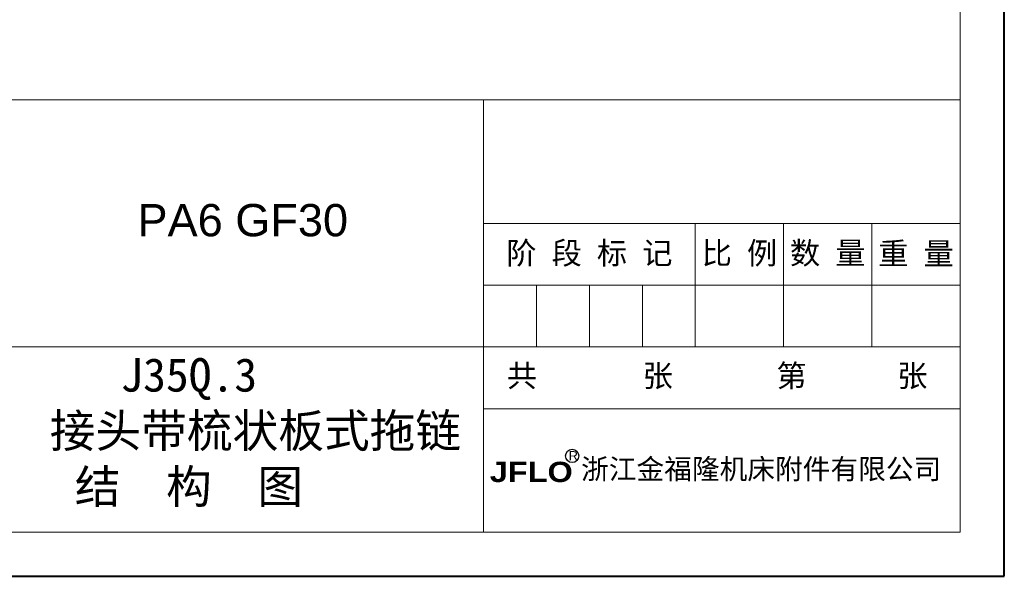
# Model space of a CAD drawing. Header units: millimetres. Extents: x 8853 to 11418, y 45 to 1005.
# Tile 176 of 256: x 11095 to 11418, y 45 to 228. Entities that reach past the tile are written whole.
import ezdxf

# ---------------------------------------------------------------- set-up
doc = ezdxf.new("R2010")
doc.units = ezdxf.units.MM
doc.linetypes.add('CENTER2', pattern=[28.575, 19.05, -3.175, 3.175, -3.175])
doc.layers.add('标注', color=1, linetype='Continuous', lineweight=13)
doc.layers.add('标注线', color=7, linetype='Continuous', lineweight=15)
doc.styles.add('样式 6', font='仿宋_GB2312_0.TTF')

msp = doc.modelspace()

# ---------------------------------------------------------------- linework, layer by layer
at = {"color": 7, "lineweight": 40}
for p, q in [((11418.234, 44.723), (11418.234, 905.568)), ((10200.878, 44.723), (11418.234, 44.723))]:
    msp.add_line(p, q, dxfattribs=at)
at = {"color": 7, "lineweight": 13}
for p, q in [((11403.742, 59.215), (11403.742, 891.076)), ((10754.441, 201.24), (11403.742, 201.24)), ((10882.017, 59.215), (11403.742, 59.215))]:
    msp.add_line(p, q, dxfattribs=at)
at = {"color": 7, "lineweight": 15}
for p, q in [((11247.224, 59.215), (11247.224, 201.24)), ((11247.224, 160.662), (11403.742, 160.662)), ((11316.788, 120.083), (11316.788, 160.662)), ((11345.772, 120.083), (11345.772, 160.662)), ((11374.757, 120.083), (11374.757, 160.662)), ((11247.224, 140.372), (11403.742, 140.372)), ((11264.615, 120.083), (11264.615, 140.372)), ((11282.006, 120.083), (11282.006, 140.372)), ((11299.397, 120.083), (11299.397, 140.372)), ((10882.017, 120.083), (11226.935, 120.083)), ((11226.935, 120.083), (11403.742, 120.083)), ((11247.224, 99.794), (11403.742, 99.794))]:
    msp.add_line(p, q, dxfattribs=at)
at = {"layer": '标注', "color": 7, "lineweight": 30}
msp.add_circle((11276.354, 84.275), 2.181, dxfattribs=at)

# ---------------------------------------------------------------- texts
at = {"attachment_point": 1, "style": '样式 6'}
for s, insert, char_height in [('{\\fArial|b0|i0|c0|p32;PA6 GF30\\f楷体_GB2312|b0|i0|c134|p49;  }', (11133.639, 167.048), 10.60115), ('\\pi-21.732;{\\C7;      J35Q.3\\P\\pi0;接头带梳状板式拖链\\P}    结  构  图', (11104.851, 116.407), 11)]:
    msp.add_mtext(s, dxfattribs=dict(at, insert=insert, char_height=char_height))
at = {"color": 7, "linetype": 'CENTER2', "lineweight": 18, "char_height": 7.27681, "width": 78.61079, "attachment_point": 1, "style": '样式 6'}
for s, insert in [('{\\fSimSun|b0|i0|c134|p2;  共       张}', (11245.011, 114.28)), ('{\\fSimSun|b0|i0|c134|p2;  第      张}', (11333.543, 114.28))]:
    msp.add_mtext(s, dxfattribs=dict(at, insert=insert))
at = {"layer": '标注', "color": 7, "lineweight": 9, "attachment_point": 1, "style": '样式 6'}
for s, insert, char_height, width in [('{\\fArial|b0|i0|c0|p32;R}', (11275.238, 85.847), 2.98742, 2.13173), ('{\\fSimHei|b0|i0|c134|p2;浙江金福隆机床附件有限公司}', (11279.293, 83.31), 6.66836, 125.61541), ('{\\fArial Black|b0|i0|c0|p34;JFLO}', (11249.302, 82.363), 6.66836, 65.48436)]:
    msp.add_mtext(s, dxfattribs=dict(at, insert=insert, char_height=char_height, width=width))
at = {"layer": '标注线', "color": 7, "lineweight": 18, "char_height": 7.2768, "attachment_point": 5, "style": '样式 6'}
for s, insert, width in [('阶 段 标 记', (11282.006, 150.517), 69.56322), ('比 例', (11331.28, 150.517), 28.98468), ('数 量', (11360.265, 150.517), 28.98468), ('重 量', (11389.249, 150.517), 28.98468)]:
    msp.add_mtext(s, dxfattribs=dict(at, insert=insert, width=width))

doc.saveas('drawing.dxf')
